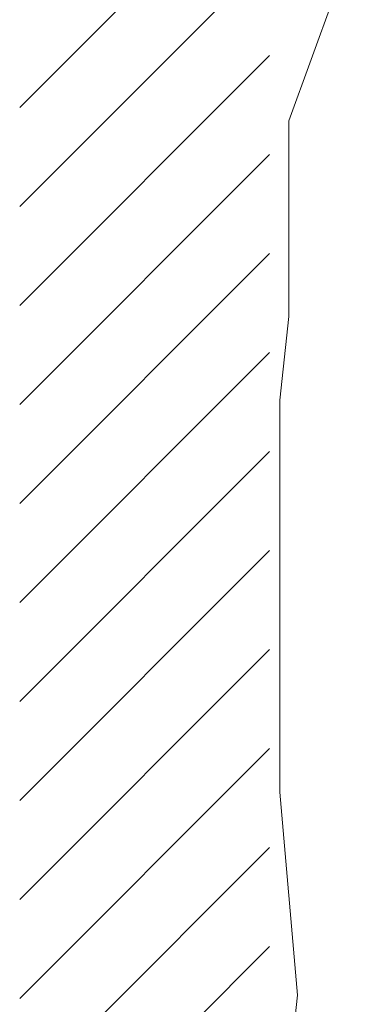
# Model space of a CAD drawing. Header units: millimetres. Extents: x -3165 to 47090, y -1932 to 8822.
# Tile 12 of 59: x 6395 to 6628, y 3442 to 4145. Entities that reach past the tile are written whole.
import ezdxf

# ---------------------------------------------------------------- set-up
doc = ezdxf.new("R2010")
doc.units = ezdxf.units.MM
doc.layers.add('A-DETL', color=90, linetype='Continuous', lineweight=18)
doc.layers.add('A-DETL-GENF', color=92, linetype='Continuous', lineweight=18)

msp = doc.modelspace()

# ---------------------------------------------------------------- hatches: boundary and pattern name
at = {"layer": 'A-DETL-GENF'}
h = msp.add_hatch(dxfattribs=at)
h.set_pattern_fill('FP_9', color=231, style=0, pattern_type=2)
h.set_pattern_definition([(45, (6343.337, 0), (-35.35534, 35.35534), [])])
h.paths.add_polyline_path([(6573.49, 1315), (6573.49, 5173.8), (6394.87, 5173.8), (6394.87, 1315)], flags=0)

# ---------------------------------------------------------------- linework, layer by layer
at = {"layer": 'A-DETL'}
for p, q in [((6628.31, 4185.49), (6587.26, 4072.73)), ((6587.26, 4072.73), (6587.26, 3992.73)), ((6587.26, 3992.73), (6587.26, 3932.73)), ((6587.26, 3932.73), (6580.81, 3873.08)), ((6580.81, 3873.08), (6580.81, 3773.08)), ((6580.81, 3773.08), (6580.81, 3593.08)), ((6580.81, 3593.08), (6593.49, 3448.09)), ((6593.49, 3448.09), (6573.49, 3263.33))]:
    msp.add_line(p, q, dxfattribs=at)

doc.saveas('drawing.dxf')
